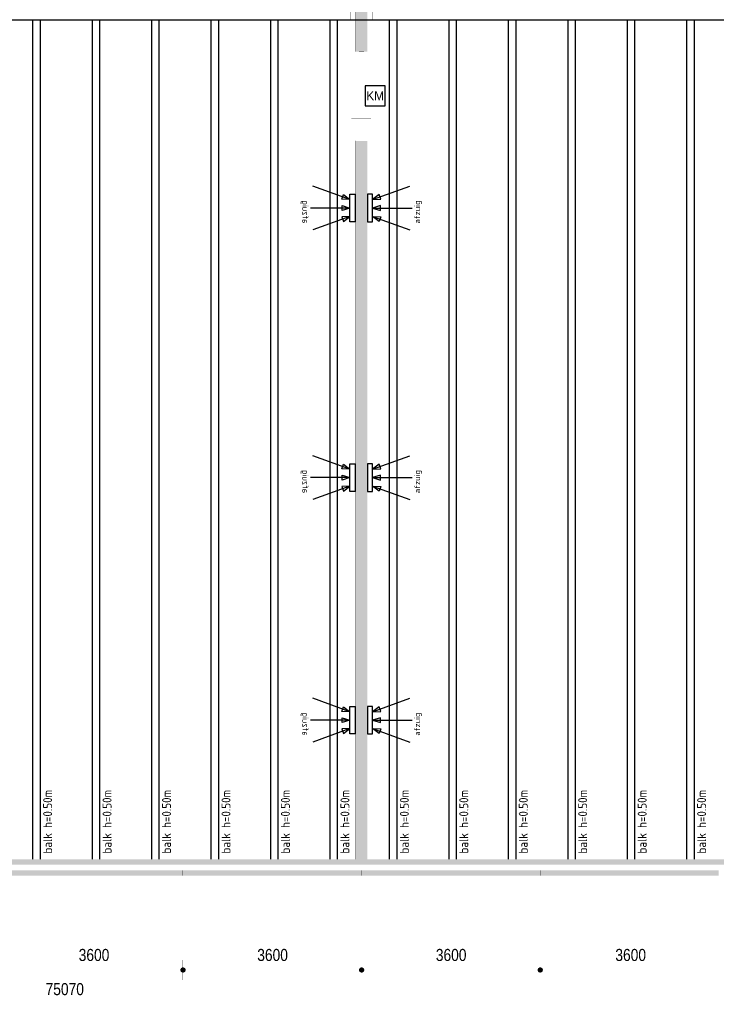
# Model space of a CAD drawing. Header units: millimetres. Extents: x 2 to 82965, y 2 to 46811.
# Tile 5 of 17: x 42394 to 56455, y 6078 to 25940. Entities that reach past the tile are written whole.
import ezdxf
from ezdxf.enums import TextEntityAlignment as Align

# ---------------------------------------------------------------- set-up
doc = ezdxf.new("R2010")
doc.units = ezdxf.units.MM
doc.linetypes.add('ACAD_ISO02W100', pattern=[15, 12, -3])
for name, color, linetype in [('balken', 1, 'ACAD_ISO02W100'), ('EL6522--', 3, 'Continuous'), ('H', 7, 'Continuous'), ('P', 7, 'Continuous'), ('T', 7, 'Continuous'), ('ventilatieopening', 3, 'Continuous')]:
    doc.layers.add(name, color=color, linetype=linetype)
doc.styles.add('BURO-018', font='BUROFONT.shx', dxfattribs={"height": 180})

# ---------------------------------------------------------------- blocks, each defined once
blk = doc.blocks.new('afzuig')
at = {"layer": 'ventilatieopening'}
for p, q in [((107, 170), (856, 442)), ((107, 0), (904, 0)), ((107, -170), (856, -442))]:
    blk.add_line(p, q, dxfattribs=at)
for points in [[(107, 278), (0, 278), (0, -278), (107, -278)], [(107, 170), (274, 178), (240, 271)], [(107, 0), (266, -49), (266, 49)], [(107, -170), (274, -178), (240, -271)]]:
    blk.add_lwpolyline(points, close=True, dxfattribs=at)
at = {"layer": 'balken', "insert": (946, -312), "char_height": 120, "width": 2608.18, "attachment_point": 1, "rotation": 90}
blk.add_mtext('{\\Fisocp|c0;afzuig}', dxfattribs=at)
blk = doc.blocks.new('E00122')
at = {"color": 0, "linetype": 'Continuous'}
for p, q in [((-2, 5), (-2, 1)), ((2, 5), (-2, 5)), ((2, 1), (2, 5)), ((-2, 1), (2, 1))]:
    blk.add_line(p, q, dxfattribs=at)
at = {"color": 0, "linetype": 'Continuous', "style": 'BURO-018'}
blk.add_text('KM', height=1.8, dxfattribs=at).set_placement((0, 3), align=Align.MIDDLE)
blk.add_attdef('E_TEXT1', text='', height=1.8, dxfattribs=at).set_placement((0, 7.5), align=Align.MIDDLE)
at = {"color": 0, "linetype": 'Continuous', "ltscale": 2, "style": 'BURO-018', "flags": 1}
blk.add_attdef('E_MATCODE', text='', height=1.8, dxfattribs=at).set_placement((0, 0), align=Align.MIDDLE)

msp = doc.modelspace()

# ---------------------------------------------------------------- hatches: boundary and pattern name
at = {"layer": 'H', "linetype": 'Continuous'}
for points in [[(49172, 43783), (49172, 25295), (49411, 25295), (49411, 43783), (49172, 43783), (49172, 43783)], [(49172, 9004), (49411, 9004), (49411, 23495), (49172, 23495), (49172, 9004), (49172, 9004)], [(80558, 9004), (5662, 9004), (5662, 8894), (80558, 8894), (80558, 9004), (80558, 9004)], [(42069, 8783), (45686, 8783), (45686, 8676), (42069, 8676), (42069, 8783)], [(45686, 8783), (49290, 8783), (49290, 8676), (45686, 8676), (45686, 8783)], [(49290, 8783), (52896, 8783), (52896, 8676), (49290, 8676), (49290, 8783)], [(52896, 8783), (56503, 8783), (56503, 8676), (52896, 8676), (52896, 8783)], [(45747, 6772), (45733, 6733), (45690, 6719), (45651, 6733), (45636, 6772), (45651, 6808), (45690, 6826), (45733, 6808), (45747, 6772), (45747, 6772), (45747, 6772)], [(45747, 6772), (45733, 6733), (45690, 6719), (45651, 6733), (45636, 6772), (45651, 6808), (45690, 6826), (45733, 6808), (45747, 6772), (45747, 6772), (45747, 6772)], [(49354, 6772), (49336, 6733), (49300, 6719), (49257, 6733), (49240, 6772), (49257, 6808), (49300, 6826), (49336, 6808), (49354, 6772), (49354, 6772), (49354, 6772)], [(49354, 6772), (49336, 6733), (49300, 6719), (49257, 6733), (49240, 6772), (49257, 6808), (49300, 6826), (49336, 6808), (49354, 6772), (49354, 6772), (49354, 6772)], [(52957, 6772), (52943, 6733), (52903, 6719), (52860, 6733), (52846, 6772), (52860, 6808), (52903, 6826), (52943, 6808), (52957, 6772), (52957, 6772), (52957, 6772)], [(52957, 6772), (52943, 6733), (52903, 6719), (52860, 6733), (52846, 6772), (52860, 6808), (52903, 6826), (52943, 6808), (52957, 6772), (52957, 6772), (52957, 6772)]]:
    msp.add_hatch(color=256, dxfattribs=at).paths.add_polyline_path(points)

# ---------------------------------------------------------------- linework, layer by layer
at = {"layer": 'balken', "ltscale": 0.25}
for p, q in [((5994, 25938), (75519, 25938)), ((42655, 25938), (42655, 9004)), ((42805, 25938), (42805, 9004)), ((43855, 25938), (43855, 9004)), ((44005, 25938), (44005, 9004)), ((45055, 25938), (45055, 9004)), ((45205, 25938), (45205, 9004)), ((46255, 25938), (46255, 9004)), ((46405, 25938), (46405, 9004)), ((47455, 25938), (47455, 9004)), ((47605, 25938), (47605, 9004)), ((48655, 25938), (48655, 9004)), ((48805, 25938), (48805, 9004)), ((49855, 25938), (49855, 9004)), ((50005, 25938), (50005, 9004)), ((51055, 25938), (51055, 9004)), ((51205, 25938), (51205, 9004)), ((52255, 25938), (52255, 9004)), ((52405, 25938), (52405, 9004)), ((53455, 25938), (53455, 9004)), ((53605, 25938), (53605, 9004)), ((54655, 25938), (54655, 9004)), ((54805, 25938), (54805, 9004)), ((55855, 25938), (55855, 9004)), ((56005, 25938), (56005, 9004))]:
    msp.add_line(p, q, dxfattribs=at)
at = {"layer": 'P', "const_width": 2.23}
for points in [[(49172, 43786), (49172, 25295)], [(49411, 43786), (49411, 25295)], [(43651, 26838), (44108, 26838), (44108, 25938), (43651, 25938), (43651, 26838)], [(49064, 26838), (49515, 26838), (49515, 25938), (49064, 25938), (49064, 26838)], [(54478, 26838), (54928, 26838), (54928, 25938), (54478, 25938), (54478, 26838)], [(49172, 25295), (49411, 25295)], [(49243, 25292), (49343, 25292), (49343, 24395), (49243, 24395), (49243, 25292)], [(49086, 24845), (49486, 24845)], [(49243, 24395), (49343, 24395), (49343, 23495), (49243, 23495), (49243, 24395)], [(49086, 23946), (49486, 23946)], [(49172, 23499), (49172, 9004)], [(49172, 23495), (49411, 23495)], [(49411, 23499), (49411, 9004)], [(5662, 9004), (80558, 9004)], [(49172, 9004), (49411, 9004)], [(5662, 8894), (80558, 8894)], [(42072, 8783), (45686, 8783), (45686, 8672), (42072, 8672), (42072, 8783)], [(45686, 8783), (49293, 8783), (49293, 8672), (45686, 8672), (45686, 8783)], [(49293, 8783), (52900, 8783), (52900, 8672), (49293, 8672), (49293, 8783)], [(52900, 8783), (56507, 8783), (56507, 8672), (52900, 8672), (52900, 8783)], [(45686, 6969), (45686, 6569)], [(45686, 6969), (45686, 6569)], [(49290, 6969), (49290, 6569)], [(49290, 6969), (49290, 6569)], [(52896, 6969), (52896, 6569)], [(52896, 6969), (52896, 6569)], [(42119, 6772), (45636, 6772)], [(45740, 6772), (45736, 6751), (45726, 6733), (45708, 6722), (45686, 6719), (45669, 6722), (45651, 6733), (45640, 6751), (45636, 6772), (45640, 6790), (45651, 6804), (45669, 6819), (45686, 6822), (45708, 6819), (45726, 6804), (45736, 6790), (45740, 6772), (45740, 6772), (45740, 6772)], [(45740, 6772), (45736, 6751), (45726, 6733), (45708, 6722), (45686, 6719), (45669, 6722), (45651, 6733), (45640, 6751), (45636, 6772), (45640, 6790), (45651, 6804), (45669, 6819), (45686, 6822), (45708, 6819), (45726, 6804), (45736, 6790), (45740, 6772), (45740, 6772), (45740, 6772)], [(45733, 6772), (49240, 6772)], [(49347, 6772), (49340, 6751), (49329, 6733), (49315, 6722), (49293, 6719), (49275, 6722), (49257, 6733), (49247, 6751), (49243, 6772), (49247, 6790), (49257, 6804), (49275, 6819), (49293, 6822), (49315, 6819), (49329, 6804), (49340, 6790), (49347, 6772), (49347, 6772), (49347, 6772)], [(49347, 6772), (49340, 6751), (49329, 6733), (49315, 6722), (49293, 6719), (49275, 6722), (49257, 6733), (49247, 6751), (49243, 6772), (49247, 6790), (49257, 6804), (49275, 6819), (49293, 6822), (49315, 6819), (49329, 6804), (49340, 6790), (49347, 6772), (49347, 6772), (49347, 6772)], [(49340, 6772), (52846, 6772)], [(52950, 6772), (52946, 6751), (52936, 6733), (52918, 6722), (52900, 6719), (52879, 6722), (52864, 6733), (52853, 6751), (52850, 6772), (52853, 6790), (52864, 6804), (52879, 6819), (52900, 6822), (52918, 6819), (52936, 6804), (52946, 6790), (52950, 6772), (52950, 6772), (52950, 6772)], [(52950, 6772), (52946, 6751), (52936, 6733), (52918, 6722), (52900, 6719), (52879, 6722), (52864, 6733), (52853, 6751), (52850, 6772), (52853, 6790), (52864, 6804), (52879, 6819), (52900, 6822), (52918, 6819), (52936, 6804), (52946, 6790), (52950, 6772), (52950, 6772), (52950, 6772)], [(52946, 6772), (56453, 6772)], [(5712, 6079), (80840, 6079)]]:
    msp.add_lwpolyline(points, dxfattribs=at)

# ---------------------------------------------------------------- block references
at = {"layer": 'EL6522--', "ltscale": 2, "xscale": 100, "yscale": 100, "zscale": 100}
msp.add_blockref('E00122', (49569, 24105), dxfattribs=at)
at = {"layer": 'ventilatieopening', "xscale": -1}
for p in [(49168, 22140), (49168, 16702), (49168, 11810)]:
    msp.add_blockref('afzuig', p, dxfattribs=at)
at = {"layer": 'ventilatieopening'}
for p in [(49411, 22140), (49411, 16702), (49411, 11810)]:
    msp.add_blockref('afzuig', p, dxfattribs=at)

# ---------------------------------------------------------------- texts
at = {"layer": 'balken', "char_height": 180, "width": 2608.18, "attachment_point": 1, "rotation": 90}
for insert in [(42868, 9120), (44068, 9120), (45268, 9120), (46468, 9120), (47668, 9120), (48868, 9120), (50068, 9120), (51268, 9120), (52468, 9120), (53668, 9120), (54868, 9120), (56068, 9120)]:
    msp.add_mtext('{\\Fisocp|c0;balk h=0.50m}', dxfattribs=dict(at, insert=insert))
at = {"layer": 'T', "char_height": 242.94, "attachment_point": 1}
for s, insert in [('{\\fArial Narrow|b0|i0|c0|p18;3600}', (43585, 7195)), ('{\\fArial Narrow|b0|i0|c0|p18;3600}', (47189, 7195)), ('{\\fArial Narrow|b0|i0|c0|p18;3600}', (50793, 7195)), ('{\\fArial Narrow|b0|i0|c0|p18;3600}', (54417, 7195)), ('{\\fArial Narrow|b0|i0|c0|p18;75070}', (42917, 6506))]:
    msp.add_mtext(s, dxfattribs=dict(at, insert=insert))

doc.saveas('drawing.dxf')
